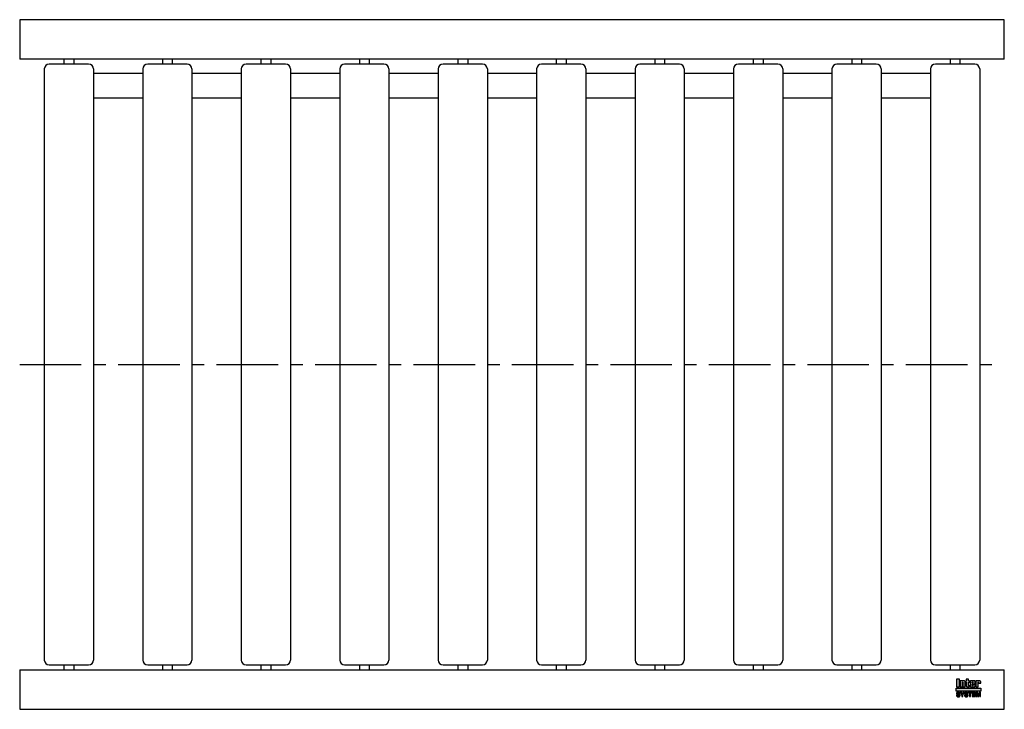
# Model space of a CAD drawing. Header units: millimetres. Extents: x 0 to 1000, y -350 to 350.
import ezdxf

# ---------------------------------------------------------------- set-up
doc = ezdxf.new("R2010")
doc.units = ezdxf.units.MM
doc.header["$LTSCALE"] = 50
doc.linetypes.add('CENTER', pattern=[2, 1.25, -0.25, 0.25, -0.25])
doc.layers.get('0').update_dxf_attribs({"linetype": 'CONTINUOUS', "lineweight": 50})
for name, color, linetype, lineweight in [('Centre Lines', 4, 'CENTER', 25), ('Frame', 1, 'CONTINUOUS', 25), ('Midi', 70, 'CONTINUOUS', 25), ('Rollers', 7, 'CONTINUOUS', 25)]:
    doc.layers.add(name, color=color, linetype=linetype, lineweight=lineweight)

# ---------------------------------------------------------------- blocks, each defined once
blk = doc.blocks.new('A$C7F1815F0')
at = {"layer": 'Rollers'}
for p, q in [((45, 305), (5, 305)), ((20, 310), (20, 305)), ((30, 310), (30, 305)), ((0, 300), (0, -300)), ((50, 300), (50, -300)), ((5, -305), (45, -305)), ((20, -305), (20, -310)), ((30, -305), (30, -310))]:
    blk.add_line(p, q, dxfattribs=at)
for centre, start, end in [((5, 300), 90, 180), ((45, 300), 0, 90), ((5, -300), 180, 270), ((45, -300), 270, 0)]:
    blk.add_arc(centre, 5, start, end, dxfattribs=at)

msp = doc.modelspace()

# ---------------------------------------------------------------- hatches: boundary and pattern name
at = {"layer": 'Frame'}
h = msp.add_hatch(color=254, dxfattribs=at)
h.paths.add_polyline_path([(973.3, -322.7), (973.3, -322.6), (973.4, -322.6), (973.4, -322.5), (973.4, -322.5), (973.5, -322.5), (973.6, -322.5), (973.7, -322.5), (973.7, -322.5), (973.8, -322.5), (973.8, -322.6), (973.9, -322.6), (973.9, -322.7), (973.9, -322.8), (973.9, -322.9), (973.9, -323.5), (976.1, -323.5), (976.1, -322.8), (976.1, -322.6), (976.1, -322.4), (976.1, -322.2), (976, -322), (975.9, -321.9), (975.9, -321.7), (975.8, -321.6), (975.7, -321.5), (975.6, -321.4), (975.5, -321.3), (975.4, -321.2), (975.2, -321.1), (975.1, -321.1), (974.9, -321), (974.7, -321), (974.6, -321), (974.5, -321), (974.4, -321), (974.3, -321), (974.2, -321), (974.1, -321.1), (974, -321.1), (973.9, -321.1), (973.9, -321.1), (973.8, -321.1), (973.7, -321.2), (973.6, -321.2), (973.5, -321.2), (973.5, -321.3), (973.4, -321.3), (973.3, -321.4), (973.2, -321.4), (973.2, -321), (971, -321), (971, -327.3), (973.3, -327.3), (973.3, -322.9), (973.3, -322.8)])
h.paths.add_polyline_path([(970.4, -322.5), (970.4, -322.3), (970.4, -322.1), (970.4, -321.9), (970.4, -321.8), (970.3, -321.7), (970.3, -321.5), (970.2, -321.4), (970.1, -321.3), (970, -321.3), (969.9, -321.2), (969.8, -321.1), (969.6, -321.1), (969.5, -321.1), (969.3, -321), (969.1, -321), (968.9, -321), (966.7, -321), (966.5, -321), (966.3, -321), (966.1, -321.1), (965.9, -321.1), (965.8, -321.1), (965.7, -321.2), (965.6, -321.3), (965.5, -321.3), (965.4, -321.4), (965.3, -321.5), (965.3, -321.7), (965.2, -321.8), (965.2, -321.9), (965.2, -322.1), (965.2, -322.3), (965.2, -322.5), (965.2, -325.9), (965.2, -326.1), (965.2, -326.3), (965.2, -326.4), (965.2, -326.6), (965.3, -326.7), (965.3, -326.8), (965.4, -326.9), (965.5, -327), (965.6, -327.1), (965.7, -327.1), (965.8, -327.2), (965.9, -327.2), (966.1, -327.3), (966.3, -327.3), (966.5, -327.3), (966.7, -327.3), (968.9, -327.3), (969.1, -327.3), (969.3, -327.3), (969.5, -327.3), (969.6, -327.2), (969.8, -327.2), (969.9, -327.1), (970, -327.1), (970.1, -327), (970.2, -326.9), (970.3, -326.8), (970.3, -326.7), (970.4, -326.6), (970.4, -326.4), (970.4, -326.3), (970.4, -326.1), (970.4, -325.9), (970.4, -324.8), (968.1, -324.8), (968.1, -325.6), (968.1, -325.8), (968.1, -325.8), (968.1, -325.9), (968, -326), (968, -326), (967.9, -326.1), (967.9, -326.1), (967.8, -326.1), (967.7, -326.1), (967.7, -326.1), (967.6, -326), (967.6, -326), (967.5, -325.9), (967.5, -325.8), (967.5, -325.8), (967.5, -325.6), (967.5, -324.3), (970.4, -324.3)])
h.paths.add_polyline_path([(968.1, -323.2), (967.5, -323.2), (967.5, -322.7), (967.5, -322.6), (967.5, -322.5), (967.5, -322.4), (967.5, -322.3), (967.6, -322.3), (967.6, -322.2), (967.7, -322.2), (967.8, -322.2), (967.9, -322.2), (968, -322.2), (968, -322.3), (968.1, -322.3), (968.1, -322.4), (968.1, -322.5), (968.1, -322.6), (968.1, -322.7)], flags=16)
h.paths.add_polyline_path([(963.7, -322.3), (964.6, -322.3), (964.6, -321), (963.7, -321), (963.7, -319.3), (961.4, -319.3), (961.4, -321), (960.8, -321), (960.8, -322.3), (961.4, -322.3), (961.4, -325.9), (961.4, -326.1), (961.4, -326.2), (961.4, -326.4), (961.5, -326.5), (961.5, -326.7), (961.6, -326.8), (961.6, -326.9), (961.7, -327), (961.8, -327), (961.9, -327.1), (962, -327.2), (962.2, -327.2), (962.3, -327.2), (962.5, -327.3), (962.7, -327.3), (962.9, -327.3), (964.6, -327.3), (964.6, -326.1), (964.2, -326.1), (964.1, -326.1), (964, -326.1), (963.9, -326.1), (963.8, -326), (963.8, -326), (963.7, -325.9), (963.7, -325.9), (963.7, -325.8)])
h.paths.add_polyline_path([(960.3, -322.8), (960.3, -322.6), (960.3, -322.4), (960.3, -322.2), (960.2, -322), (960.2, -321.9), (960.1, -321.7), (960, -321.6), (959.9, -321.5), (959.8, -321.4), (959.7, -321.3), (959.5, -321.2), (959.4, -321.1), (959.3, -321.1), (959.1, -321), (958.9, -321), (958.7, -321), (958.6, -321), (958.5, -321), (958.4, -321), (958.3, -321), (958.3, -321.1), (958.2, -321.1), (958.1, -321.1), (958, -321.1), (957.9, -321.1), (957.8, -321.2), (957.7, -321.2), (957.6, -321.2), (957.6, -321.3), (957.5, -321.3), (957.4, -321.4), (957.3, -321.4), (957.3, -321), (955.1, -321), (955.1, -327.3), (957.4, -327.3), (957.4, -322.9), (957.4, -322.8), (957.4, -322.7), (957.4, -322.6), (957.5, -322.6), (957.5, -322.5), (957.5, -322.5), (957.6, -322.5), (957.7, -322.5), (957.8, -322.5), (957.8, -322.5), (957.9, -322.5), (958, -322.6), (958, -322.6), (958, -322.7), (958, -322.8), (958, -322.9), (958, -327.3), (960.3, -327.3)])
h.paths.add_polyline_path([(954.4, -319.3), (951.3, -319.3), (951.3, -327.3), (954.4, -327.3)])
msp.add_hatch(color=1, dxfattribs=at).paths.add_polyline_path([(976.2, -331.6), (976.2, -328.4), (951.2, -328.4), (951.2, -331.6)])
h = msp.add_hatch(color=7, dxfattribs=at)
h.paths.add_polyline_path([(972.8, -332.7), (971.5, -332.7), (971.5, -337.1), (972.3, -337.1), (972.3, -333.4), (972.4, -333.4), (973.2, -337.1), (974.1, -337.1), (974.9, -333.4), (975, -333.4), (975, -337.1), (975.8, -337.1), (975.8, -332.7), (974.5, -332.7), (973.7, -336.2)])
h.paths.add_polyline_path([(970.8, -332.7), (967.5, -332.7), (967.5, -337.1), (970.9, -337.1), (970.9, -336.4), (968.4, -336.4), (968.4, -335.2), (970.6, -335.2), (970.6, -334.4), (968.4, -334.4), (968.4, -333.4), (970.8, -333.4)])
h.paths.add_polyline_path([(967.1, -332.7), (963.4, -332.7), (963.4, -333.4), (964.7, -333.4), (964.7, -337.1), (965.7, -337.1), (965.7, -333.4), (967.1, -333.4)])
h.paths.add_polyline_path([(962.5, -332.9), (962.3, -332.8), (962.2, -332.7), (962, -332.6), (961.8, -332.6), (961.5, -332.6), (961.3, -332.6), (961.1, -332.6), (960.9, -332.6), (960.7, -332.6), (960.6, -332.7), (960.4, -332.7), (960.3, -332.8), (960.2, -332.8), (960, -332.9), (959.9, -333), (959.9, -333.1), (959.8, -333.2), (959.7, -333.3), (959.7, -333.5), (959.6, -333.6), (959.6, -333.8), (959.6, -333.9), (959.6, -334.1), (959.6, -334.2), (959.6, -334.4), (959.7, -334.5), (959.8, -334.6), (959.8, -334.7), (959.9, -334.8), (960, -334.9), (960.1, -335), (960.2, -335), (960.3, -335.1), (960.5, -335.1), (960.6, -335.2), (960.8, -335.2), (960.9, -335.2), (961, -335.3), (961.1, -335.3), (961.2, -335.3), (961.2, -335.3), (961.3, -335.3), (961.3, -335.3), (961.4, -335.3), (961.4, -335.3), (961.5, -335.4), (961.7, -335.4), (961.8, -335.4), (962, -335.5), (962.1, -335.5), (962.2, -335.6), (962.3, -335.7), (962.3, -335.8), (962.3, -335.9), (962.3, -336.1), (962.2, -336.2), (962.1, -336.3), (962, -336.4), (961.8, -336.4), (961.7, -336.5), (961.5, -336.5), (961.3, -336.5), (961.2, -336.5), (961, -336.5), (960.8, -336.4), (960.7, -336.3), (960.6, -336.2), (960.5, -336.1), (960.4, -336), (960.4, -335.8), (959.5, -335.8), (959.5, -336), (959.6, -336.2), (959.6, -336.3), (959.7, -336.5), (959.8, -336.6), (959.9, -336.7), (960, -336.8), (960.1, -336.9), (960.2, -337), (960.4, -337.1), (960.5, -337.1), (960.7, -337.2), (960.9, -337.2), (961.1, -337.3), (961.3, -337.3), (961.5, -337.3), (961.6, -337.3), (961.6, -337.3), (961.8, -337.3), (961.9, -337.2), (962, -337.2), (962.2, -337.2), (962.3, -337.1), (962.5, -337), (962.6, -337), (962.7, -336.9), (962.9, -336.7), (963, -336.6), (963.1, -336.4), (963.1, -336.3), (963.2, -336.1), (963.2, -335.8), (963.2, -335.7), (963.2, -335.5), (963.2, -335.4), (963.1, -335.3), (963.1, -335.2), (963, -335.1), (963, -335.1), (962.9, -335), (962.8, -334.9), (962.7, -334.8), (962.6, -334.8), (962.5, -334.7), (962.4, -334.7), (962.2, -334.7), (962.1, -334.6), (961.9, -334.6), (961.8, -334.6), (961.8, -334.5), (961.7, -334.5), (961.6, -334.5), (961.6, -334.5), (961.5, -334.5), (961.4, -334.4), (961.3, -334.4), (961.3, -334.4), (961.2, -334.4), (961.1, -334.4), (961.1, -334.4), (961, -334.4), (960.9, -334.3), (960.9, -334.3), (960.8, -334.3), (960.7, -334.3), (960.6, -334.2), (960.6, -334.2), (960.5, -334.1), (960.5, -334), (960.5, -334), (960.5, -333.9), (960.4, -333.8), (960.5, -333.7), (960.5, -333.6), (960.6, -333.5), (960.7, -333.4), (960.8, -333.4), (961, -333.4), (961.1, -333.3), (961.2, -333.3), (961.4, -333.3), (961.6, -333.4), (961.7, -333.4), (961.9, -333.5), (962, -333.5), (962.1, -333.7), (962.1, -333.8), (962.2, -334), (963.1, -334), (963.1, -333.9), (963, -333.7), (963, -333.6), (963, -333.5), (962.9, -333.4), (962.9, -333.3), (962.8, -333.2), (962.7, -333), (962.6, -332.9)])
h.paths.add_polyline_path([(959.3, -332.7), (958.3, -332.7), (957.4, -334.6), (956.4, -332.7), (955.3, -332.7), (956.9, -335.5), (956.9, -337.1), (957.8, -337.1), (957.8, -335.5)])
h.paths.add_polyline_path([(954.4, -332.9), (954.2, -332.8), (954.1, -332.7), (953.9, -332.6), (953.7, -332.6), (953.5, -332.6), (953.2, -332.6), (953, -332.6), (952.8, -332.6), (952.7, -332.6), (952.5, -332.7), (952.4, -332.7), (952.2, -332.8), (952.1, -332.8), (952, -332.9), (951.9, -333), (951.8, -333.1), (951.7, -333.2), (951.6, -333.3), (951.6, -333.5), (951.6, -333.6), (951.5, -333.8), (951.5, -333.9), (951.5, -334.1), (951.5, -334.2), (951.6, -334.4), (951.6, -334.5), (951.7, -334.6), (951.7, -334.7), (951.8, -334.8), (951.9, -334.9), (952, -335), (952.2, -335), (952.3, -335.1), (952.4, -335.1), (952.5, -335.2), (952.7, -335.2), (952.8, -335.2), (953, -335.3), (953, -335.3), (953.1, -335.3), (953.1, -335.3), (953.2, -335.3), (953.3, -335.3), (953.3, -335.3), (953.4, -335.3), (953.4, -335.4), (953.6, -335.4), (953.7, -335.4), (953.9, -335.5), (954, -335.5), (954.1, -335.6), (954.2, -335.7), (954.2, -335.8), (954.2, -335.9), (954.2, -336.1), (954.1, -336.2), (954, -336.3), (953.9, -336.4), (953.8, -336.4), (953.6, -336.5), (953.4, -336.5), (953.2, -336.5), (953.1, -336.5), (952.9, -336.5), (952.8, -336.4), (952.6, -336.3), (952.5, -336.2), (952.4, -336.1), (952.4, -336), (952.4, -335.8), (951.5, -335.8), (951.5, -336), (951.5, -336.2), (951.5, -336.3), (951.6, -336.5), (951.7, -336.6), (951.8, -336.7), (951.9, -336.8), (952, -336.9), (952.1, -337), (952.3, -337.1), (952.5, -337.1), (952.6, -337.2), (952.8, -337.2), (953, -337.3), (953.2, -337.3), (953.4, -337.3), (953.5, -337.3), (953.6, -337.3), (953.7, -337.3), (953.8, -337.2), (954, -337.2), (954.1, -337.2), (954.3, -337.1), (954.4, -337), (954.5, -337), (954.7, -336.9), (954.8, -336.7), (954.9, -336.6), (955, -336.4), (955.1, -336.3), (955.1, -336.1), (955.1, -335.8), (955.1, -335.7), (955.1, -335.5), (955.1, -335.4), (955.1, -335.3), (955, -335.2), (955, -335.1), (954.9, -335.1), (954.8, -335), (954.7, -334.9), (954.6, -334.8), (954.5, -334.8), (954.4, -334.7), (954.3, -334.7), (954.1, -334.7), (954, -334.6), (953.8, -334.6), (953.8, -334.6), (953.7, -334.5), (953.6, -334.5), (953.6, -334.5), (953.5, -334.5), (953.4, -334.5), (953.3, -334.4), (953.3, -334.4), (953.2, -334.4), (953.1, -334.4), (953.1, -334.4), (953, -334.4), (952.9, -334.4), (952.9, -334.3), (952.8, -334.3), (952.7, -334.3), (952.6, -334.3), (952.6, -334.2), (952.5, -334.2), (952.5, -334.1), (952.4, -334), (952.4, -334), (952.4, -333.9), (952.4, -333.8), (952.4, -333.7), (952.5, -333.6), (952.6, -333.5), (952.7, -333.4), (952.8, -333.4), (952.9, -333.4), (953, -333.3), (953.2, -333.3), (953.3, -333.3), (953.5, -333.4), (953.7, -333.4), (953.8, -333.5), (953.9, -333.5), (954, -333.7), (954.1, -333.8), (954.1, -334), (955, -334), (955, -333.9), (955, -333.7), (955, -333.6), (954.9, -333.5), (954.9, -333.4), (954.8, -333.3), (954.7, -333.2), (954.6, -333), (954.5, -332.9)])

# ---------------------------------------------------------------- linework, layer by layer
at = {"layer": 'Centre Lines'}
msp.add_line((0, 0), (1000, 0), dxfattribs=at)
at = {"layer": 'Frame', "color": 7, "linetype": 'Continuous'}
for p, q in [((954.4, -319.3), (951.3, -319.3)), ((951.3, -319.3), (951.3, -327.3)), ((954.4, -327.3), (954.4, -319.3)), ((961.4, -319.3), (961.4, -321)), ((963.7, -319.3), (961.4, -319.3)), ((963.7, -321), (963.7, -319.3)), ((951.3, -327.3), (954.4, -327.3)), ((957.3, -321), (955.1, -321)), ((955.1, -321), (955.1, -327.3)), ((955.1, -327.3), (957.4, -327.3)), ((957.3, -321.4), (957.3, -321)), ((957.4, -321.4), (957.3, -321.4)), ((957.5, -321.3), (957.4, -321.4)), ((957.4, -322.7), (957.4, -322.6)), ((957.4, -322.6), (957.5, -322.6)), ((957.4, -322.8), (957.4, -322.7)), ((957.4, -322.9), (957.4, -322.8)), ((957.4, -327.3), (957.4, -322.9)), ((957.6, -321.3), (957.5, -321.3)), ((957.5, -322.5), (957.6, -322.5)), ((957.5, -322.5), (957.5, -322.5)), ((957.5, -322.6), (957.5, -322.5)), ((957.6, -321.2), (957.6, -321.3)), ((957.7, -321.2), (957.6, -321.2)), ((957.6, -322.5), (957.7, -322.5)), ((957.8, -321.2), (957.7, -321.2)), ((957.7, -322.5), (957.8, -322.5)), ((957.9, -321.1), (957.8, -321.2)), ((957.8, -322.5), (957.9, -322.5)), ((957.8, -322.5), (957.8, -322.5)), ((958, -321.1), (957.9, -321.1)), ((957.9, -322.5), (958, -322.6)), ((958.1, -321.1), (958, -321.1)), ((958, -322.6), (958, -322.6)), ((958, -322.6), (958, -322.7)), ((958, -322.7), (958, -322.8)), ((958, -322.8), (958, -322.9)), ((958, -322.9), (958, -327.3)), ((958, -327.3), (960.3, -327.3)), ((958.2, -321.1), (958.1, -321.1)), ((958.3, -321.1), (958.2, -321.1)), ((958.3, -321), (958.3, -321.1)), ((958.4, -321), (958.3, -321)), ((958.5, -321), (958.4, -321)), ((958.6, -321), (958.5, -321)), ((958.7, -321), (958.6, -321)), ((958.9, -321), (958.7, -321)), ((959.1, -321), (958.9, -321)), ((959.3, -321.1), (959.1, -321)), ((959.4, -321.1), (959.3, -321.1)), ((959.5, -321.2), (959.4, -321.1)), ((959.7, -321.3), (959.5, -321.2)), ((959.8, -321.4), (959.7, -321.3)), ((959.9, -321.5), (959.8, -321.4)), ((960, -321.6), (959.9, -321.5)), ((960.1, -321.7), (960, -321.6)), ((960.2, -321.9), (960.1, -321.7)), ((960.2, -322), (960.2, -321.9)), ((960.3, -322.2), (960.2, -322)), ((960.3, -322.4), (960.3, -322.2)), ((960.3, -322.6), (960.3, -322.4)), ((960.3, -322.8), (960.3, -322.6)), ((960.3, -327.3), (960.3, -322.8)), ((960.8, -321), (960.8, -322.3)), ((961.4, -321), (960.8, -321)), ((960.8, -322.3), (961.4, -322.3)), ((961.4, -322.3), (961.4, -325.9)), ((961.4, -325.9), (961.4, -326.1)), ((961.4, -326.1), (961.4, -326.2)), ((961.4, -326.2), (961.4, -326.4)), ((961.4, -326.4), (961.5, -326.5)), ((961.5, -326.5), (961.5, -326.7)), ((961.5, -326.7), (961.6, -326.8)), ((961.6, -326.8), (961.6, -326.9)), ((961.6, -326.9), (961.7, -327)), ((961.7, -327), (961.8, -327)), ((961.8, -327), (961.9, -327.1)), ((961.9, -327.1), (962, -327.2)), ((962, -327.2), (962.2, -327.2)), ((962.2, -327.2), (962.3, -327.2)), ((962.3, -327.2), (962.5, -327.3)), ((962.5, -327.3), (962.7, -327.3)), ((962.7, -327.3), (962.9, -327.3)), ((962.9, -327.3), (964.6, -327.3)), ((964.6, -321), (963.7, -321)), ((963.7, -322.3), (964.6, -322.3)), ((963.7, -325.8), (963.7, -322.3)), ((963.7, -325.9), (963.7, -325.8)), ((963.7, -325.9), (963.7, -325.9)), ((963.8, -326), (963.7, -325.9)), ((963.8, -326), (963.8, -326)), ((963.9, -326.1), (963.8, -326)), ((964, -326.1), (963.9, -326.1)), ((964.1, -326.1), (964, -326.1)), ((964.2, -326.1), (964.1, -326.1)), ((964.6, -326.1), (964.2, -326.1)), ((964.6, -322.3), (964.6, -321)), ((964.6, -327.3), (964.6, -326.1)), ((965.3, -321.7), (965.2, -321.8)), ((965.2, -321.8), (965.2, -321.9)), ((965.2, -321.9), (965.2, -322.1)), ((965.2, -322.1), (965.2, -322.3)), ((965.2, -322.3), (965.2, -322.5)), ((965.2, -322.5), (965.2, -325.9)), ((965.2, -325.9), (965.2, -326.1)), ((965.2, -326.1), (965.2, -326.3)), ((965.2, -326.3), (965.2, -326.4)), ((965.2, -326.4), (965.2, -326.6)), ((965.2, -326.6), (965.3, -326.7)), ((965.4, -321.4), (965.3, -321.5)), ((965.3, -321.5), (965.3, -321.7)), ((965.3, -326.7), (965.3, -326.8)), ((965.3, -326.8), (965.4, -326.9)), ((965.5, -321.3), (965.4, -321.4)), ((965.4, -326.9), (965.5, -327)), ((965.6, -321.3), (965.5, -321.3)), ((965.5, -327), (965.6, -327.1)), ((965.7, -321.2), (965.6, -321.3)), ((965.6, -327.1), (965.7, -327.1)), ((965.8, -321.1), (965.7, -321.2)), ((965.7, -327.1), (965.8, -327.2)), ((965.9, -321.1), (965.8, -321.1)), ((965.8, -327.2), (965.9, -327.2)), ((966.1, -321.1), (965.9, -321.1)), ((965.9, -327.2), (966.1, -327.3)), ((966.3, -321), (966.1, -321.1)), ((966.1, -327.3), (966.3, -327.3)), ((966.5, -321), (966.3, -321)), ((966.3, -327.3), (966.5, -327.3)), ((966.7, -321), (966.5, -321)), ((966.5, -327.3), (966.7, -327.3)), ((968.9, -321), (966.7, -321)), ((966.7, -327.3), (968.9, -327.3)), ((967.5, -322.3), (967.6, -322.3)), ((967.5, -322.4), (967.5, -322.3)), ((967.5, -322.5), (967.5, -322.4)), ((967.5, -322.6), (967.5, -322.5)), ((967.5, -322.7), (967.5, -322.6)), ((967.5, -323.2), (967.5, -322.7)), ((968.1, -323.2), (967.5, -323.2)), ((967.5, -325.6), (967.5, -324.3)), ((967.5, -324.3), (970.4, -324.3)), ((967.5, -325.8), (967.5, -325.6)), ((967.5, -325.8), (967.5, -325.8)), ((967.5, -325.9), (967.5, -325.8)), ((967.6, -326), (967.5, -325.9)), ((967.6, -322.2), (967.7, -322.2)), ((967.6, -322.3), (967.6, -322.2)), ((967.6, -326), (967.6, -326)), ((967.7, -326.1), (967.6, -326)), ((967.7, -322.2), (967.8, -322.2)), ((967.7, -326.1), (967.7, -326.1)), ((967.8, -326.1), (967.7, -326.1)), ((967.8, -322.2), (967.9, -322.2)), ((967.9, -326.1), (967.8, -326.1)), ((967.9, -322.2), (968, -322.2)), ((968, -326), (967.9, -326.1)), ((967.9, -326.1), (967.9, -326.1)), ((968, -322.2), (968, -322.3)), ((968, -322.3), (968.1, -322.3)), ((968.1, -325.9), (968, -326)), ((968, -326), (968, -326)), ((968.1, -322.3), (968.1, -322.4)), ((968.1, -322.4), (968.1, -322.5)), ((968.1, -322.5), (968.1, -322.6)), ((968.1, -322.6), (968.1, -322.7)), ((968.1, -322.7), (968.1, -323.2)), ((968.1, -324.8), (968.1, -325.6)), ((970.4, -324.8), (968.1, -324.8)), ((968.1, -325.6), (968.1, -325.8)), ((968.1, -325.8), (968.1, -325.9)), ((968.1, -325.8), (968.1, -325.8)), ((969.1, -321), (968.9, -321)), ((968.9, -327.3), (969.1, -327.3)), ((969.3, -321), (969.1, -321)), ((969.1, -327.3), (969.3, -327.3)), ((969.5, -321.1), (969.3, -321)), ((969.3, -327.3), (969.5, -327.3)), ((969.6, -321.1), (969.5, -321.1)), ((969.5, -327.3), (969.6, -327.2)), ((969.8, -321.1), (969.6, -321.1)), ((969.6, -327.2), (969.8, -327.2)), ((969.9, -321.2), (969.8, -321.1)), ((969.8, -327.2), (969.9, -327.1)), ((970, -321.3), (969.9, -321.2)), ((969.9, -327.1), (970, -327.1)), ((970.1, -321.3), (970, -321.3)), ((970, -327.1), (970.1, -327)), ((970.2, -321.4), (970.1, -321.3)), ((970.1, -327), (970.2, -326.9)), ((970.3, -321.5), (970.2, -321.4)), ((970.2, -326.9), (970.3, -326.8)), ((970.3, -321.7), (970.3, -321.5)), ((970.4, -321.8), (970.3, -321.7)), ((970.3, -326.7), (970.4, -326.6)), ((970.3, -326.8), (970.3, -326.7)), ((970.4, -321.9), (970.4, -321.8)), ((970.4, -322.1), (970.4, -321.9)), ((970.4, -322.3), (970.4, -322.1)), ((970.4, -322.5), (970.4, -322.3)), ((970.4, -324.3), (970.4, -322.5)), ((970.4, -325.9), (970.4, -324.8)), ((970.4, -326.1), (970.4, -325.9)), ((970.4, -326.3), (970.4, -326.1)), ((970.4, -326.4), (970.4, -326.3)), ((970.4, -326.6), (970.4, -326.4)), ((973.2, -321), (971, -321)), ((971, -321), (971, -327.3)), ((971, -327.3), (973.3, -327.3)), ((973.2, -321.4), (973.2, -321)), ((973.3, -321.4), (973.2, -321.4)), ((973.4, -321.3), (973.3, -321.4)), ((973.3, -322.6), (973.4, -322.6)), ((973.3, -322.7), (973.3, -322.6)), ((973.3, -322.8), (973.3, -322.7)), ((973.3, -322.9), (973.3, -322.8)), ((973.3, -327.3), (973.3, -322.9)), ((973.5, -321.3), (973.4, -321.3)), ((973.4, -322.5), (973.5, -322.5)), ((973.4, -322.5), (973.4, -322.5)), ((973.4, -322.6), (973.4, -322.5)), ((973.5, -321.2), (973.5, -321.3)), ((973.6, -321.2), (973.5, -321.2)), ((973.5, -322.5), (973.6, -322.5)), ((973.7, -321.2), (973.6, -321.2)), ((973.6, -322.5), (973.7, -322.5)), ((973.8, -321.1), (973.7, -321.2)), ((973.7, -322.5), (973.8, -322.5)), ((973.7, -322.5), (973.7, -322.5)), ((973.9, -321.1), (973.8, -321.1)), ((973.8, -322.5), (973.8, -322.6)), ((973.8, -322.6), (973.9, -322.6)), ((973.9, -321.1), (973.9, -321.1)), ((974, -321.1), (973.9, -321.1)), ((973.9, -322.6), (973.9, -322.7)), ((973.9, -322.7), (973.9, -322.8)), ((973.9, -322.8), (973.9, -322.9)), ((973.9, -322.9), (973.9, -323.5)), ((973.9, -323.5), (976.1, -323.5)), ((974.1, -321.1), (974, -321.1)), ((974.2, -321), (974.1, -321.1)), ((974.3, -321), (974.2, -321)), ((974.4, -321), (974.3, -321)), ((974.5, -321), (974.4, -321)), ((974.6, -321), (974.5, -321)), ((974.7, -321), (974.6, -321)), ((974.9, -321), (974.7, -321)), ((975.1, -321.1), (974.9, -321)), ((975.2, -321.1), (975.1, -321.1)), ((975.4, -321.2), (975.2, -321.1)), ((975.5, -321.3), (975.4, -321.2)), ((975.6, -321.4), (975.5, -321.3)), ((975.7, -321.5), (975.6, -321.4)), ((975.8, -321.6), (975.7, -321.5)), ((975.9, -321.7), (975.8, -321.6)), ((975.9, -321.9), (975.9, -321.7)), ((976, -322), (975.9, -321.9)), ((976.1, -322.2), (976, -322)), ((976.1, -322.4), (976.1, -322.2)), ((976.1, -322.6), (976.1, -322.4)), ((976.1, -322.8), (976.1, -322.6)), ((976.1, -323.5), (976.1, -322.8)), ((951.6, -333.6), (951.5, -333.8)), ((951.5, -333.8), (951.5, -333.9)), ((951.5, -333.9), (951.5, -334.1)), ((951.5, -334.1), (951.5, -334.2)), ((951.5, -334.2), (951.6, -334.4)), ((952.4, -335.8), (951.5, -335.8)), ((951.5, -335.8), (951.5, -336)), ((951.5, -336), (951.5, -336.2)), ((951.5, -336.2), (951.5, -336.3)), ((951.5, -336.3), (951.6, -336.5)), ((951.7, -333.2), (951.6, -333.3)), ((951.6, -333.3), (951.6, -333.5)), ((951.6, -333.5), (951.6, -333.6)), ((951.6, -334.4), (951.6, -334.5)), ((951.6, -334.5), (951.7, -334.6)), ((951.6, -336.5), (951.7, -336.6)), ((951.8, -333.1), (951.7, -333.2)), ((951.7, -334.6), (951.7, -334.7)), ((951.7, -334.7), (951.8, -334.8)), ((951.7, -336.6), (951.8, -336.7)), ((951.9, -333), (951.8, -333.1)), ((951.8, -334.8), (951.9, -334.9)), ((951.8, -336.7), (951.9, -336.8)), ((952, -332.9), (951.9, -333)), ((951.9, -334.9), (952, -335)), ((951.9, -336.8), (952, -336.9)), ((952.1, -332.8), (952, -332.9)), ((952, -335), (952.2, -335)), ((952, -336.9), (952.1, -337)), ((952.2, -332.8), (952.1, -332.8)), ((952.1, -337), (952.3, -337.1)), ((952.4, -332.7), (952.2, -332.8)), ((952.2, -335), (952.3, -335.1)), ((952.3, -335.1), (952.4, -335.1)), ((952.3, -337.1), (952.5, -337.1)), ((952.5, -332.7), (952.4, -332.7)), ((952.4, -333.7), (952.5, -333.6)), ((952.4, -333.8), (952.4, -333.7)), ((952.4, -333.9), (952.4, -333.8)), ((952.4, -334), (952.4, -333.9)), ((952.4, -334), (952.4, -334)), ((952.5, -334.1), (952.4, -334)), ((952.4, -335.1), (952.5, -335.2)), ((952.4, -336), (952.4, -335.8)), ((952.4, -336.1), (952.4, -336)), ((952.5, -336.2), (952.4, -336.1)), ((952.7, -332.6), (952.5, -332.7)), ((952.5, -333.6), (952.6, -333.5)), ((952.5, -334.2), (952.5, -334.1)), ((952.6, -334.2), (952.5, -334.2)), ((952.5, -335.2), (952.7, -335.2)), ((952.6, -336.3), (952.5, -336.2)), ((952.5, -337.1), (952.6, -337.2)), ((952.6, -333.5), (952.7, -333.4)), ((952.6, -334.3), (952.6, -334.2)), ((952.7, -334.3), (952.6, -334.3)), ((952.8, -336.4), (952.6, -336.3)), ((952.6, -337.2), (952.8, -337.2)), ((952.8, -332.6), (952.7, -332.6)), ((952.7, -333.4), (952.8, -333.4)), ((952.8, -334.3), (952.7, -334.3)), ((952.7, -335.2), (952.8, -335.2)), ((953, -332.6), (952.8, -332.6)), ((952.8, -333.4), (952.9, -333.4)), ((952.9, -334.3), (952.8, -334.3)), ((952.8, -335.2), (953, -335.3)), ((952.9, -336.5), (952.8, -336.4)), ((952.8, -337.2), (953, -337.3)), ((952.9, -333.4), (953, -333.3)), ((952.9, -334.4), (952.9, -334.3)), ((953, -334.4), (952.9, -334.4)), ((953.1, -336.5), (952.9, -336.5)), ((953.2, -332.6), (953, -332.6)), ((953, -333.3), (953.2, -333.3)), ((953.1, -334.4), (953, -334.4)), ((953, -335.3), (953.1, -335.3)), ((953, -335.3), (953, -335.3)), ((953, -337.3), (953.2, -337.3)), ((953.1, -334.4), (953.1, -334.4)), ((953.2, -334.4), (953.1, -334.4)), ((953.1, -335.3), (953.2, -335.3)), ((953.1, -335.3), (953.1, -335.3)), ((953.2, -336.5), (953.1, -336.5)), ((953.5, -332.6), (953.2, -332.6)), ((953.2, -333.3), (953.3, -333.3)), ((953.3, -334.4), (953.2, -334.4)), ((953.2, -335.3), (953.3, -335.3)), ((953.4, -336.5), (953.2, -336.5)), ((953.2, -337.3), (953.4, -337.3)), ((953.3, -333.3), (953.5, -333.4)), ((953.3, -334.4), (953.3, -334.4)), ((953.4, -334.5), (953.3, -334.4)), ((953.3, -335.3), (953.4, -335.3)), ((953.3, -335.3), (953.3, -335.3)), ((953.5, -334.5), (953.4, -334.5)), ((953.4, -335.3), (953.4, -335.4)), ((953.4, -335.4), (953.6, -335.4)), ((953.6, -336.5), (953.4, -336.5)), ((953.4, -337.3), (953.5, -337.3)), ((953.7, -332.6), (953.5, -332.6)), ((953.5, -333.4), (953.7, -333.4)), ((953.6, -334.5), (953.5, -334.5)), ((953.5, -337.3), (953.6, -337.3)), ((953.6, -334.5), (953.6, -334.5)), ((953.7, -334.5), (953.6, -334.5)), ((953.6, -335.4), (953.7, -335.4)), ((953.8, -336.4), (953.6, -336.5)), ((953.6, -337.3), (953.7, -337.3)), ((953.9, -332.6), (953.7, -332.6)), ((953.7, -333.4), (953.8, -333.5)), ((953.8, -334.6), (953.7, -334.5)), ((953.7, -335.4), (953.9, -335.5)), ((953.7, -337.3), (953.8, -337.2)), ((953.8, -333.5), (953.9, -333.5)), ((953.8, -334.6), (953.8, -334.6)), ((954, -334.6), (953.8, -334.6)), ((953.9, -336.4), (953.8, -336.4)), ((953.8, -337.2), (954, -337.2)), ((954.1, -332.7), (953.9, -332.6)), ((953.9, -333.5), (954, -333.7)), ((953.9, -335.5), (954, -335.5)), ((954, -336.3), (953.9, -336.4)), ((954, -333.7), (954.1, -333.8)), ((954.1, -334.7), (954, -334.6)), ((954, -335.5), (954.1, -335.6)), ((954.1, -336.2), (954, -336.3)), ((954, -337.2), (954.1, -337.2)), ((954.2, -332.8), (954.1, -332.7)), ((954.1, -333.8), (954.1, -334)), ((954.1, -334), (955, -334)), ((954.3, -334.7), (954.1, -334.7)), ((954.1, -335.6), (954.2, -335.7)), ((954.2, -336.1), (954.1, -336.2)), ((954.1, -337.2), (954.3, -337.1)), ((954.4, -332.9), (954.2, -332.8)), ((954.2, -335.7), (954.2, -335.8)), ((954.2, -335.8), (954.2, -335.9)), ((954.2, -335.9), (954.2, -336.1)), ((954.4, -334.7), (954.3, -334.7)), ((954.3, -337.1), (954.4, -337)), ((954.5, -332.9), (954.4, -332.9)), ((954.5, -334.8), (954.4, -334.7)), ((954.4, -337), (954.5, -337)), ((954.6, -333), (954.5, -332.9)), ((954.6, -334.8), (954.5, -334.8)), ((954.5, -337), (954.7, -336.9)), ((954.7, -333.2), (954.6, -333)), ((954.7, -334.9), (954.6, -334.8)), ((954.8, -333.3), (954.7, -333.2)), ((954.8, -335), (954.7, -334.9)), ((954.7, -336.9), (954.8, -336.7)), ((954.9, -333.4), (954.8, -333.3)), ((954.9, -335.1), (954.8, -335)), ((954.8, -336.7), (954.9, -336.6)), ((954.9, -333.5), (954.9, -333.4)), ((955, -333.6), (954.9, -333.5)), ((955, -335.1), (954.9, -335.1)), ((954.9, -336.6), (955, -336.4)), ((955, -333.7), (955, -333.6)), ((955, -333.9), (955, -333.7)), ((955, -334), (955, -333.9)), ((955, -335.2), (955, -335.1)), ((955.1, -335.3), (955, -335.2)), ((955, -336.4), (955.1, -336.3)), ((955.1, -335.4), (955.1, -335.3)), ((955.1, -335.5), (955.1, -335.4)), ((955.1, -335.7), (955.1, -335.5)), ((955.1, -335.8), (955.1, -335.7)), ((955.1, -336.1), (955.1, -335.8)), ((955.1, -336.3), (955.1, -336.1)), ((956.4, -332.7), (955.3, -332.7)), ((955.3, -332.7), (956.9, -335.5)), ((957.4, -334.6), (956.4, -332.7)), ((956.9, -335.5), (956.9, -337.1)), ((956.9, -337.1), (957.8, -337.1)), ((958.3, -332.7), (957.4, -334.6)), ((957.8, -335.5), (959.3, -332.7)), ((957.8, -337.1), (957.8, -335.5)), ((959.3, -332.7), (958.3, -332.7)), ((960.4, -335.8), (959.5, -335.8)), ((959.5, -335.8), (959.5, -336)), ((959.5, -336), (959.6, -336.2)), ((959.7, -333.5), (959.6, -333.6)), ((959.6, -333.6), (959.6, -333.8)), ((959.6, -333.8), (959.6, -333.9)), ((959.6, -333.9), (959.6, -334.1)), ((959.6, -334.1), (959.6, -334.2)), ((959.6, -334.2), (959.6, -334.4)), ((959.6, -334.4), (959.7, -334.5)), ((959.6, -336.2), (959.6, -336.3)), ((959.6, -336.3), (959.7, -336.5)), ((959.8, -333.2), (959.7, -333.3)), ((959.7, -333.3), (959.7, -333.5)), ((959.7, -334.5), (959.8, -334.6)), ((959.7, -336.5), (959.8, -336.6)), ((959.9, -333.1), (959.8, -333.2)), ((959.8, -334.6), (959.8, -334.7)), ((959.8, -334.7), (959.9, -334.8)), ((959.8, -336.6), (959.9, -336.7)), ((960, -332.9), (959.9, -333)), ((959.9, -333), (959.9, -333.1)), ((959.9, -334.8), (960, -334.9)), ((959.9, -336.7), (960, -336.8)), ((960.2, -332.8), (960, -332.9)), ((960, -334.9), (960.1, -335)), ((960, -336.8), (960.1, -336.9)), ((960.1, -335), (960.2, -335)), ((960.1, -336.9), (960.2, -337)), ((960.3, -332.8), (960.2, -332.8)), ((960.2, -335), (960.3, -335.1)), ((960.2, -337), (960.4, -337.1)), ((960.4, -332.7), (960.3, -332.8)), ((960.3, -335.1), (960.5, -335.1)), ((960.6, -332.7), (960.4, -332.7)), ((960.4, -333.8), (960.5, -333.7)), ((960.5, -333.9), (960.4, -333.8)), ((960.4, -336), (960.4, -335.8)), ((960.5, -336.1), (960.4, -336)), ((960.4, -337.1), (960.5, -337.1)), ((960.5, -333.6), (960.6, -333.5)), ((960.5, -333.7), (960.5, -333.6)), ((960.5, -334), (960.5, -333.9)), ((960.5, -334), (960.5, -334)), ((960.5, -334.1), (960.5, -334)), ((960.6, -334.2), (960.5, -334.1)), ((960.5, -335.1), (960.6, -335.2)), ((960.6, -336.2), (960.5, -336.1)), ((960.5, -337.1), (960.7, -337.2)), ((960.7, -332.6), (960.6, -332.7)), ((960.6, -333.5), (960.7, -333.4)), ((960.6, -334.2), (960.6, -334.2)), ((960.7, -334.3), (960.6, -334.2)), ((960.6, -335.2), (960.8, -335.2)), ((960.7, -336.3), (960.6, -336.2)), ((960.9, -332.6), (960.7, -332.6)), ((960.7, -333.4), (960.8, -333.4)), ((960.8, -334.3), (960.7, -334.3)), ((960.8, -336.4), (960.7, -336.3)), ((960.7, -337.2), (960.9, -337.2)), ((960.8, -333.4), (961, -333.4)), ((960.9, -334.3), (960.8, -334.3)), ((960.8, -335.2), (960.9, -335.2)), ((961, -336.5), (960.8, -336.4)), ((961.1, -332.6), (960.9, -332.6)), ((960.9, -334.3), (960.9, -334.3)), ((961, -334.4), (960.9, -334.3)), ((960.9, -335.2), (961, -335.3)), ((960.9, -337.2), (961.1, -337.3)), ((961, -333.4), (961.1, -333.3)), ((961.1, -334.4), (961, -334.4)), ((961, -335.3), (961.1, -335.3)), ((961.2, -336.5), (961, -336.5)), ((961.3, -332.6), (961.1, -332.6)), ((961.1, -333.3), (961.2, -333.3)), ((961.1, -334.4), (961.1, -334.4)), ((961.2, -334.4), (961.1, -334.4)), ((961.1, -335.3), (961.2, -335.3)), ((961.1, -337.3), (961.3, -337.3)), ((961.2, -333.3), (961.4, -333.3)), ((961.3, -334.4), (961.2, -334.4)), ((961.2, -335.3), (961.3, -335.3)), ((961.2, -335.3), (961.2, -335.3)), ((961.3, -336.5), (961.2, -336.5)), ((961.5, -332.6), (961.3, -332.6)), ((961.4, -334.4), (961.3, -334.4)), ((961.3, -334.4), (961.3, -334.4)), ((961.3, -335.3), (961.4, -335.3)), ((961.3, -335.3), (961.3, -335.3)), ((961.5, -336.5), (961.3, -336.5)), ((961.3, -337.3), (961.5, -337.3)), ((961.4, -333.3), (961.6, -333.4)), ((961.5, -334.5), (961.4, -334.4)), ((961.4, -335.3), (961.5, -335.4)), ((961.4, -335.3), (961.4, -335.3)), ((961.8, -332.6), (961.5, -332.6)), ((961.6, -334.5), (961.5, -334.5)), ((961.5, -335.4), (961.7, -335.4)), ((961.7, -336.5), (961.5, -336.5)), ((961.5, -337.3), (961.6, -337.3)), ((961.6, -333.4), (961.7, -333.4)), ((961.6, -334.5), (961.6, -334.5)), ((961.7, -334.5), (961.6, -334.5)), ((961.6, -337.3), (961.6, -337.3)), ((961.6, -337.3), (961.8, -337.3)), ((961.7, -333.4), (961.9, -333.5)), ((961.8, -334.5), (961.7, -334.5)), ((961.7, -335.4), (961.8, -335.4)), ((961.8, -336.4), (961.7, -336.5)), ((962, -332.6), (961.8, -332.6)), ((961.8, -334.6), (961.8, -334.5)), ((961.9, -334.6), (961.8, -334.6)), ((961.8, -335.4), (962, -335.5)), ((962, -336.4), (961.8, -336.4)), ((961.8, -337.3), (961.9, -337.2)), ((961.9, -333.5), (962, -333.5)), ((962.1, -334.6), (961.9, -334.6)), ((961.9, -337.2), (962, -337.2)), ((962.2, -332.7), (962, -332.6)), ((962, -333.5), (962.1, -333.7)), ((962, -335.5), (962.1, -335.5)), ((962.1, -336.3), (962, -336.4)), ((962, -337.2), (962.2, -337.2)), ((962.1, -333.7), (962.1, -333.8)), ((962.1, -333.8), (962.2, -334)), ((962.2, -334.7), (962.1, -334.6)), ((962.1, -335.5), (962.2, -335.6)), ((962.2, -336.2), (962.1, -336.3)), ((962.3, -332.8), (962.2, -332.7)), ((962.2, -334), (963.1, -334)), ((962.4, -334.7), (962.2, -334.7)), ((962.2, -335.6), (962.3, -335.7)), ((962.3, -336.1), (962.2, -336.2)), ((962.2, -337.2), (962.3, -337.1)), ((962.5, -332.9), (962.3, -332.8)), ((962.3, -335.7), (962.3, -335.8)), ((962.3, -335.8), (962.3, -335.9)), ((962.3, -335.9), (962.3, -336.1)), ((962.3, -337.1), (962.5, -337)), ((962.5, -334.7), (962.4, -334.7)), ((962.6, -332.9), (962.5, -332.9)), ((962.6, -334.8), (962.5, -334.7)), ((962.5, -337), (962.6, -337)), ((962.7, -333), (962.6, -332.9)), ((962.7, -334.8), (962.6, -334.8)), ((962.6, -337), (962.7, -336.9)), ((962.8, -333.2), (962.7, -333)), ((962.8, -334.9), (962.7, -334.8)), ((962.7, -336.9), (962.9, -336.7)), ((962.9, -333.3), (962.8, -333.2)), ((962.9, -335), (962.8, -334.9)), ((962.9, -333.4), (962.9, -333.3)), ((963, -333.5), (962.9, -333.4)), ((963, -335.1), (962.9, -335)), ((962.9, -336.7), (963, -336.6)), ((963, -333.6), (963, -333.5)), ((963, -333.7), (963, -333.6)), ((963.1, -333.9), (963, -333.7)), ((963, -335.1), (963, -335.1)), ((963.1, -335.2), (963, -335.1)), ((963, -336.6), (963.1, -336.4)), ((963.1, -334), (963.1, -333.9)), ((963.1, -335.3), (963.1, -335.2)), ((963.2, -335.4), (963.1, -335.3)), ((963.1, -336.3), (963.2, -336.1)), ((963.1, -336.4), (963.1, -336.3)), ((963.2, -335.5), (963.2, -335.4)), ((963.2, -335.7), (963.2, -335.5)), ((963.2, -335.8), (963.2, -335.7)), ((963.2, -336.1), (963.2, -335.8)), ((963.4, -332.7), (963.4, -333.4)), ((967.1, -332.7), (963.4, -332.7)), ((963.4, -333.4), (964.7, -333.4)), ((964.7, -333.4), (964.7, -337.1)), ((964.7, -337.1), (965.7, -337.1)), ((965.7, -333.4), (967.1, -333.4)), ((965.7, -337.1), (965.7, -333.4)), ((967.1, -333.4), (967.1, -332.7)), ((967.5, -332.7), (967.5, -337.1)), ((970.8, -332.7), (967.5, -332.7)), ((967.5, -337.1), (970.9, -337.1)), ((968.4, -334.4), (968.4, -333.4)), ((968.4, -333.4), (970.8, -333.4)), ((970.6, -334.4), (968.4, -334.4)), ((968.4, -336.4), (968.4, -335.2)), ((968.4, -335.2), (970.6, -335.2)), ((970.9, -336.4), (968.4, -336.4)), ((970.6, -335.2), (970.6, -334.4)), ((970.8, -333.4), (970.8, -332.7)), ((970.9, -337.1), (970.9, -336.4)), ((972.8, -332.7), (971.5, -332.7)), ((971.5, -332.7), (971.5, -337.1)), ((971.5, -337.1), (972.3, -337.1)), ((972.3, -333.4), (972.4, -333.4)), ((972.3, -337.1), (972.3, -333.4)), ((972.4, -333.4), (973.2, -337.1)), ((973.7, -336.2), (972.8, -332.7)), ((973.2, -337.1), (974.1, -337.1)), ((974.5, -332.7), (973.7, -336.2)), ((973.7, -336.2), (973.7, -336.2)), ((974.1, -337.1), (974.9, -333.4)), ((975.8, -332.7), (974.5, -332.7)), ((974.9, -333.4), (975, -333.4)), ((975, -333.4), (975, -337.1)), ((975, -337.1), (975.8, -337.1)), ((975.8, -337.1), (975.8, -332.7))]:
    msp.add_line(p, q, dxfattribs=at)
at = {"layer": 'Frame', "color": 1, "linetype": 'Continuous'}
for p, q in [((951.2, -331.6), (951.2, -328.4)), ((951.2, -328.4), (976.2, -328.4)), ((976.2, -328.4), (976.2, -331.6)), ((976.2, -331.6), (951.2, -331.6))]:
    msp.add_line(p, q, dxfattribs=at)
at = {"layer": 'Midi'}
for p, q in [((1000, 350), (0, 350)), ((0, 350), (0, 310)), ((1000, 310), (1000, 350)), ((1000, 310), (0, 310)), ((125, 295.5), (75, 295.5)), ((225, 295.5), (175, 295.5)), ((325, 295.5), (275, 295.5)), ((425, 295.5), (375, 295.5)), ((525, 295.5), (475, 295.5)), ((625, 295.5), (575, 295.5)), ((725, 295.5), (675, 295.5)), ((825, 295.5), (775, 295.5)), ((925, 295.5), (875, 295.5)), ((125, 270.5), (75, 270.5)), ((225, 270.5), (175, 270.5)), ((325, 270.5), (275, 270.5)), ((425, 270.5), (375, 270.5)), ((525, 270.5), (475, 270.5)), ((625, 270.5), (575, 270.5)), ((725, 270.5), (675, 270.5)), ((825, 270.5), (775, 270.5)), ((925, 270.5), (875, 270.5)), ((0, -310), (1000, -310)), ((0, -310), (0, -350)), ((1000, -350), (1000, -310)), ((0, -350), (1000, -350))]:
    msp.add_line(p, q, dxfattribs=at)

# ---------------------------------------------------------------- block references
for p in [(25, 0), (125, 0), (225, 0), (325, 0), (425, 0), (525, 0), (625, 0), (725, 0), (825, 0), (925, 0)]:
    msp.add_blockref('A$C7F1815F0', p)

doc.saveas('drawing.dxf')
